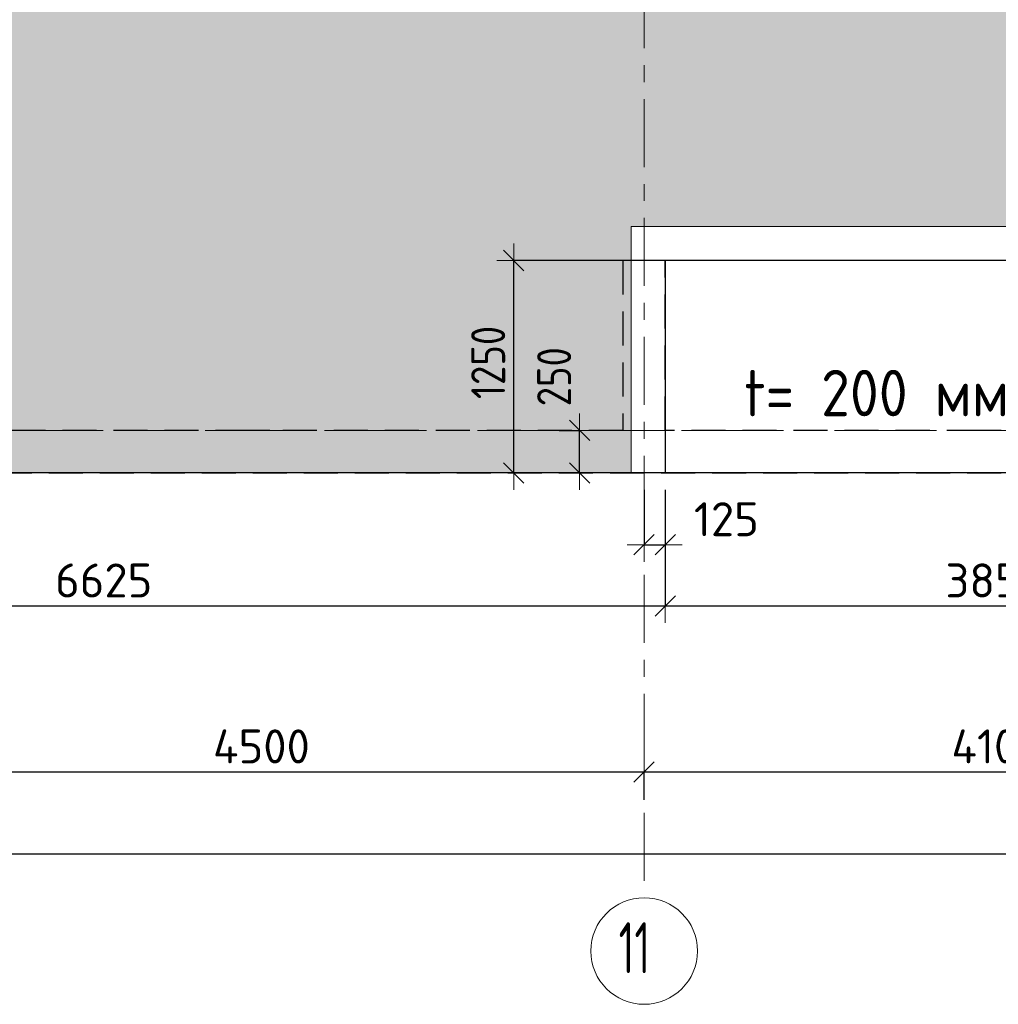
# Model space of a CAD drawing. Header units: metres. Extents: x -38 to 89, y -15 to 19.
# Tile 42 of 120: x 24.78 to 30.53, y -3.38 to 2.42. Entities that reach past the tile are written whole.
import ezdxf

# ---------------------------------------------------------------- set-up
doc = ezdxf.new("R2010")
doc.units = ezdxf.units.M
doc.header["$PDMODE"] = 65
for name, pattern in [('______11', [0.5, 0.4, -0.05, 0, -0.05]), ('______2', [0.27, 0.2, -0.07]), ('______5', [1.1, 0.8, -0.1, 0.1, -0.1])]:
    doc.linetypes.add(name, pattern=pattern)
for name, color, linetype, lineweight in [('XR$2$Осевая линия (1)', 7, '______5', 13), ('XR$2$Размерная линия (1)', 7, 'Continuous', 13), ('XR$3$Перекрытие (1)', 7, 'Continuous', 35), ('XR$3$Перекрытие (2)', 7, 'Continuous', 35), ('XR$4$Заливка', 7, 'Continuous', 13), ('XR$4$Перекрытие (1)', 7, 'Continuous', 35), ('XR$4$Перекрытие (2)', 7, 'Continuous', 35), ('XR$4$Размерная линия (1)', 7, 'Continuous', 13), ('XR$4$Текст_ примечание', 7, 'Continuous', 13), ('XR$6$Стена (1)', 7, 'Continuous', 35)]:
    doc.layers.add(name, color=color, linetype=linetype, lineweight=lineweight)
doc.styles.add('ISOCPEUR', font='txt')
doc.dimstyles.new('DIMSTYLE_3', dxfattribs={"dimtxt": 0.2, "dimasz": 0.2, "dimexe": 0, "dimexo": 0, "dimgap": 0.1, "dimtad": 2, "dimdec": 0, "dimlfac": 1000, "dimrnd": 5, "dimzin": 12, "dimdsep": 46, "dimtxsty": 'ISOCPEUR', "dimblk1": 'ALL_ML_STRICH', "dimblk2": 'ALL_ML_STRICH', "dimsah": 1, "dimcen": 0, "dimclrd": 7, "dimclre": 256, "dimclrt": 7, "dimadec": 0, "dimazin": 0, "dimtfac": 1, "dimtdec": 0, "dimtix": 1, "dimtmove": 2, "dimatfit": 3, "dimfxl": 0, "dimtzin": 0, "dimlwd": 0, "dimlwe": -3, "dimarcsym": 0})
doc.dimstyles.new('DIMSTYLE_6', dxfattribs={"dimtxt": 0.2, "dimasz": 0.2, "dimexe": 0, "dimexo": 0, "dimgap": 0.1, "dimtad": 2, "dimdec": 0, "dimlfac": 1000, "dimrnd": 5, "dimzin": 12, "dimdsep": 46, "dimtxsty": 'ISOCPEUR', "dimblk1": 'ALL_ML_STRICH', "dimblk2": 'ALL_ML_STRICH', "dimsah": 1, "dimcen": 0, "dimclrd": 7, "dimclre": 256, "dimclrt": 7, "dimadec": 0, "dimazin": 0, "dimtfac": 1, "dimtdec": 0, "dimtix": 1, "dimtmove": 2, "dimatfit": 3, "dimfxl": 0, "dimtvp": 1.2, "dimtzin": 0, "dimlwd": 0, "dimlwe": -3, "dimarcsym": 0})

# ---------------------------------------------------------------- blocks, each defined once
blk = doc.blocks.new('ALL_ML_STRICH')
at = {"color": 0, "linetype": 'ByBlock', "lineweight": -2}
for p, q in [((-0.3, -0.3), (0.3, 0.3)), ((0, -0.5), (0, 0.5)), ((-1, 0), (0.5, 0))]:
    blk.add_line(p, q, dxfattribs=at)
blk = doc.blocks.new('*D10')
at = {"layer": 'DEFPOINTS', "color": 7, "linetype": 'Continuous', "lineweight": 13, "transparency": 33554687}
for p in [(23.95, -2.009), (23.95, -2.0508), (28.45, -2.1533)]:
    blk.add_point(p, dxfattribs=at)
at = {"layer": 'XR$2$Размерная линия (1)', "color": 9, "linetype": 'Continuous', "lineweight": -2, "true_color": 0xc7c7c7, "transparency": 33554687}
for p, q in [((23.95, -2.0708), (23.95, -2.009)), ((28.45, -2.1733), (28.45, -2.009))]:
    blk.add_line(p, q, dxfattribs=at)
at = {"layer": 'XR$2$Размерная линия (1)', "color": 7, "linetype": 'Continuous', "lineweight": -2, "transparency": 33554687}
blk.add_line((23.95, -2.009), (28.45, -2.009), dxfattribs=at)
at = {"layer": 'XR$2$Размерная линия (1)', "color": 7, "linetype": 'Continuous', "lineweight": 13, "transparency": 33554687, "xscale": 0.2, "yscale": 0.2, "zscale": 0.2, "rotation": 180}
blk.add_blockref('ALL_ML_STRICH', (23.95, -2.009), dxfattribs=at)
at = {"layer": 'XR$2$Размерная линия (1)', "color": 7, "linetype": 'Continuous', "lineweight": 13, "transparency": 33554687, "xscale": 0.2, "yscale": 0.2, "zscale": 0.2}
blk.add_blockref('ALL_ML_STRICH', (28.45, -2.009), dxfattribs=at)
at = {"layer": 'XR$2$Размерная линия (1)', "color": 7, "linetype": 'Continuous', "lineweight": 13, "transparency": 33554687, "insert": (26.2, -1.859), "char_height": 0.2, "width": 0.8, "attachment_point": 5, "style": 'ISOCPEUR'}
blk.add_mtext('\\A1;{4500}', dxfattribs=at)
blk = doc.blocks.new('*D11')
at = {"layer": 'DEFPOINTS', "color": 7, "linetype": 'Continuous', "lineweight": 13, "transparency": 33554687}
for p in [(28.45, -2.009), (32.55, -2.0016), (28.45, -2.1533)]:
    blk.add_point(p, dxfattribs=at)
at = {"layer": 'XR$2$Размерная линия (1)', "color": 9, "linetype": 'Continuous', "lineweight": -2, "true_color": 0xc7c7c7, "transparency": 33554687}
for p, q in [((28.45, -2.1733), (28.45, -2.009)), ((32.55, -2.0216), (32.55, -2.009))]:
    blk.add_line(p, q, dxfattribs=at)
at = {"layer": 'XR$2$Размерная линия (1)', "color": 7, "linetype": 'Continuous', "lineweight": -2, "transparency": 33554687}
blk.add_line((28.45, -2.009), (32.55, -2.009), dxfattribs=at)
at = {"layer": 'XR$2$Размерная линия (1)', "color": 7, "linetype": 'Continuous', "lineweight": 13, "transparency": 33554687, "xscale": 0.2, "yscale": 0.2, "zscale": 0.2, "rotation": 180}
blk.add_blockref('ALL_ML_STRICH', (28.45, -2.009), dxfattribs=at)
at = {"layer": 'XR$2$Размерная линия (1)', "color": 7, "linetype": 'Continuous', "lineweight": 13, "transparency": 33554687, "xscale": 0.2, "yscale": 0.2, "zscale": 0.2}
blk.add_blockref('ALL_ML_STRICH', (32.55, -2.009), dxfattribs=at)
at = {"layer": 'XR$2$Размерная линия (1)', "color": 7, "linetype": 'Continuous', "lineweight": 13, "transparency": 33554687, "insert": (30.52, -1.859), "char_height": 0.2, "width": 0.8, "attachment_point": 5, "style": 'ISOCPEUR'}
blk.add_mtext('\\A1;{4100}', dxfattribs=at)
blk = doc.blocks.new('*D18')
at = {"layer": 'DEFPOINTS', "color": 7, "linetype": 'Continuous', "lineweight": 13, "transparency": 33554687}
for p in [(0.5, -2.3633), (61.6, -2.4001), (0.5, -2.4901)]:
    blk.add_point(p, dxfattribs=at)
at = {"layer": 'XR$2$Размерная линия (1)', "color": 9, "linetype": 'Continuous', "lineweight": -2, "true_color": 0xc7c7c7, "transparency": 33554687}
for p, q in [((0.5, -2.3833), (0.5, -2.4901)), ((61.6, -2.4201), (61.6, -2.4901))]:
    blk.add_line(p, q, dxfattribs=at)
at = {"layer": 'XR$2$Размерная линия (1)', "color": 7, "linetype": 'Continuous', "lineweight": -2, "transparency": 33554687}
blk.add_line((0.5, -2.4901), (61.6, -2.4901), dxfattribs=at)
at = {"layer": 'XR$2$Размерная линия (1)', "color": 7, "linetype": 'Continuous', "lineweight": 13, "transparency": 33554687, "xscale": 0.2, "yscale": 0.2, "zscale": 0.2, "rotation": 180}
blk.add_blockref('ALL_ML_STRICH', (0.5, -2.4901), dxfattribs=at)
at = {"layer": 'XR$2$Размерная линия (1)', "color": 7, "linetype": 'Continuous', "lineweight": 13, "transparency": 33554687, "xscale": 0.2, "yscale": 0.2, "zscale": 0.2}
blk.add_blockref('ALL_ML_STRICH', (61.6, -2.4901), dxfattribs=at)
at = {"layer": 'XR$2$Размерная линия (1)', "color": 7, "linetype": 'Continuous', "lineweight": 13, "transparency": 33554687, "insert": (31.1, -2.3401), "char_height": 0.2, "width": 1, "attachment_point": 5, "style": 'ISOCPEUR'}
blk.add_mtext('\\A1;{61100}', dxfattribs=at)
blk = doc.blocks.new('*D44')
at = {"layer": 'DEFPOINTS', "color": 7, "linetype": 'Continuous', "lineweight": 13, "transparency": 33554687}
for p in [(28.45, -0.25), (28.575, -0.25), (28.45, -0.6724)]:
    blk.add_point(p, dxfattribs=at)
at = {"layer": 'XR$4$Размерная линия (1)', "color": 9, "linetype": 'Continuous', "lineweight": -2, "true_color": 0xc7c7c7, "transparency": 33554687}
for p, q in [((28.45, -0.35), (28.45, -0.6724)), ((28.575, -0.35), (28.575, -0.6724))]:
    blk.add_line(p, q, dxfattribs=at)
at = {"layer": 'XR$4$Размерная линия (1)', "color": 7, "linetype": 'Continuous', "lineweight": -2, "transparency": 33554687}
blk.add_line((28.45, -0.6724), (28.575, -0.6724), dxfattribs=at)
at = {"layer": 'XR$4$Размерная линия (1)', "color": 7, "linetype": 'Continuous', "lineweight": 13, "transparency": 33554687, "xscale": 0.2, "yscale": 0.2, "zscale": 0.2, "rotation": 180}
blk.add_blockref('ALL_ML_STRICH', (28.45, -0.6724), dxfattribs=at)
at = {"layer": 'XR$4$Размерная линия (1)', "color": 7, "linetype": 'Continuous', "lineweight": 13, "transparency": 33554687, "xscale": 0.2, "yscale": 0.2, "zscale": 0.2}
blk.add_blockref('ALL_ML_STRICH', (28.575, -0.6724), dxfattribs=at)
at = {"layer": 'XR$4$Размерная линия (1)', "color": 7, "linetype": 'Continuous', "lineweight": 13, "transparency": 33554687, "insert": (28.9345, -0.5224), "char_height": 0.2, "width": 0.6, "attachment_point": 5, "style": 'ISOCPEUR'}
blk.add_mtext('\\A1;{125}', dxfattribs=at)
blk = doc.blocks.new('*D337')
at = {"layer": 'DEFPOINTS', "color": 7, "linetype": 'Continuous', "lineweight": 13, "transparency": 33554687}
for p in [(28.0501, 0), (28.0346, -0.25), (28.0713, -0.25)]:
    blk.add_point(p, dxfattribs=at)
at = {"layer": 'XR$4$Размерная линия (1)', "color": 9, "linetype": 'Continuous', "lineweight": -2, "true_color": 0xc7c7c7, "transparency": 33554687}
for p, q in [((27.9501, 0), (28.0713, 0)), ((28.0713, -0.25), (28.0713, -0.25))]:
    blk.add_line(p, q, dxfattribs=at)
at = {"layer": 'XR$4$Размерная линия (1)', "color": 7, "linetype": 'Continuous', "lineweight": -2, "transparency": 33554687}
blk.add_line((28.0713, -0.25), (28.0713, 0), dxfattribs=at)
at = {"layer": 'XR$4$Размерная линия (1)', "color": 7, "linetype": 'Continuous', "lineweight": 13, "transparency": 33554687, "xscale": 0.2, "yscale": 0.2, "zscale": 0.2}
for p, rotation in [((28.0713, 0), 90), ((28.0713, -0.25), 270)]:
    blk.add_blockref('ALL_ML_STRICH', p, dxfattribs=dict(at, rotation=rotation))
at = {"layer": 'XR$4$Размерная линия (1)', "color": 7, "linetype": 'Continuous', "lineweight": 13, "transparency": 33554687, "insert": (27.9215, 0.3161), "char_height": 0.2, "width": 0.5, "attachment_point": 5, "rotation": 90, "style": 'ISOCPEUR'}
blk.add_mtext('\\W0.83;\\A1;{250}', dxfattribs=at)
blk = doc.blocks.new('*D338')
at = {"layer": 'DEFPOINTS', "color": 7, "linetype": 'Continuous', "lineweight": 13, "transparency": 33554687}
for p in [(28.575, 1), (27.6835, -0.25), (28.1745, -0.25)]:
    blk.add_point(p, dxfattribs=at)
at = {"layer": 'XR$4$Размерная линия (1)', "color": 9, "linetype": 'Continuous', "lineweight": -2, "true_color": 0xc7c7c7, "transparency": 33554687}
for p, q in [((28.475, 1), (27.6835, 1)), ((28.0745, -0.25), (27.6835, -0.25))]:
    blk.add_line(p, q, dxfattribs=at)
at = {"layer": 'XR$4$Размерная линия (1)', "color": 7, "linetype": 'Continuous', "lineweight": -2, "transparency": 33554687}
blk.add_line((27.6835, -0.25), (27.6835, 1), dxfattribs=at)
at = {"layer": 'XR$4$Размерная линия (1)', "color": 7, "linetype": 'Continuous', "lineweight": 13, "transparency": 33554687, "xscale": 0.2, "yscale": 0.2, "zscale": 0.2}
for p, rotation in [((27.6835, 1), 90), ((27.6835, -0.25), 270)]:
    blk.add_blockref('ALL_ML_STRICH', p, dxfattribs=dict(at, rotation=rotation))
at = {"layer": 'XR$4$Размерная линия (1)', "color": 7, "linetype": 'Continuous', "lineweight": 13, "transparency": 33554687, "insert": (27.5335, 0.4), "char_height": 0.2, "width": 0.666667, "attachment_point": 5, "rotation": 90, "style": 'ISOCPEUR'}
blk.add_mtext('\\W0.83;\\A1;{1250}', dxfattribs=at)
blk = doc.blocks.new('*D482')
at = {"layer": 'DEFPOINTS', "color": 7, "linetype": 'Continuous', "lineweight": 13, "transparency": 33554687}
for p in [(21.95, -0.25), (28.575, -0.25), (21.95, -1.0326)]:
    blk.add_point(p, dxfattribs=at)
at = {"layer": 'XR$4$Размерная линия (1)', "color": 9, "linetype": 'Continuous', "lineweight": -2, "true_color": 0xc7c7c7, "transparency": 33554687}
for p, q in [((21.95, -0.35), (21.95, -1.0326)), ((28.575, -0.35), (28.575, -1.0326))]:
    blk.add_line(p, q, dxfattribs=at)
at = {"layer": 'XR$4$Размерная линия (1)', "color": 7, "linetype": 'Continuous', "lineweight": -2, "transparency": 33554687}
blk.add_line((21.95, -1.0326), (28.575, -1.0326), dxfattribs=at)
at = {"layer": 'XR$4$Размерная линия (1)', "color": 7, "linetype": 'Continuous', "lineweight": 13, "transparency": 33554687, "xscale": 0.2, "yscale": 0.2, "zscale": 0.2, "rotation": 180}
blk.add_blockref('ALL_ML_STRICH', (21.95, -1.0326), dxfattribs=at)
at = {"layer": 'XR$4$Размерная линия (1)', "color": 7, "linetype": 'Continuous', "lineweight": 13, "transparency": 33554687, "xscale": 0.2, "yscale": 0.2, "zscale": 0.2}
blk.add_blockref('ALL_ML_STRICH', (28.575, -1.0326), dxfattribs=at)
at = {"layer": 'XR$4$Размерная линия (1)', "color": 7, "linetype": 'Continuous', "lineweight": 13, "transparency": 33554687, "insert": (25.2725, -0.8826), "char_height": 0.2, "width": 0.8, "attachment_point": 5, "style": 'ISOCPEUR'}
blk.add_mtext('\\A1;{6625}', dxfattribs=at)
blk = doc.blocks.new('*D483')
at = {"layer": 'DEFPOINTS', "color": 7, "linetype": 'Continuous', "lineweight": 13, "transparency": 33554687}
for p in [(28.575, -0.25), (32.425, -0.25), (28.575, -1.0326)]:
    blk.add_point(p, dxfattribs=at)
at = {"layer": 'XR$4$Размерная линия (1)', "color": 9, "linetype": 'Continuous', "lineweight": -2, "true_color": 0xc7c7c7, "transparency": 33554687}
for p, q in [((28.575, -0.35), (28.575, -1.0326)), ((32.425, -0.35), (32.425, -1.0326))]:
    blk.add_line(p, q, dxfattribs=at)
at = {"layer": 'XR$4$Размерная линия (1)', "color": 7, "linetype": 'Continuous', "lineweight": -2, "transparency": 33554687}
blk.add_line((28.575, -1.0326), (32.425, -1.0326), dxfattribs=at)
at = {"layer": 'XR$4$Размерная линия (1)', "color": 7, "linetype": 'Continuous', "lineweight": 13, "transparency": 33554687, "xscale": 0.2, "yscale": 0.2, "zscale": 0.2, "rotation": 180}
blk.add_blockref('ALL_ML_STRICH', (28.575, -1.0326), dxfattribs=at)
at = {"layer": 'XR$4$Размерная линия (1)', "color": 7, "linetype": 'Continuous', "lineweight": 13, "transparency": 33554687, "xscale": 0.2, "yscale": 0.2, "zscale": 0.2}
blk.add_blockref('ALL_ML_STRICH', (32.425, -1.0326), dxfattribs=at)
at = {"layer": 'XR$4$Размерная линия (1)', "color": 7, "linetype": 'Continuous', "lineweight": 13, "transparency": 33554687, "insert": (30.51, -0.8826), "char_height": 0.2, "width": 0.8, "attachment_point": 5, "style": 'ISOCPEUR'}
blk.add_mtext('\\A1;{3850}', dxfattribs=at)

msp = doc.modelspace()

# ---------------------------------------------------------------- hatches: boundary and pattern name
at = {"layer": 'XR$4$Заливка', "linetype": 'Continuous', "lineweight": 13, "true_color": 0xf1f1f1, "transparency": 33554687}
h = msp.add_hatch(color=7, dxfattribs=at)
h.paths.add_polyline_path([(16.1, 14.59), (16.1, 16.65), (7.2, 16.65), (7.2, 15.4), (1.8, 15.4), (1.8, 16.65), (0.25, 16.65), (0.25, 14.05), (0.175, 14.05), (0.175, -0.25), (6.45, -0.25), (6.45, 0.95), (11.85, 0.95), (11.85, -0.25), (16.75, -0.25), (16.75, 0.95), (22.15, 0.95), (22.15, -0.25), (28.375, -0.25), (28.375, 1.2), (32.625, 1.2), (32.625, -0.25), (32.675, -0.25), (32.675, 16.65), (32.625, 16.65), (32.625, 15.4), (26.03, 15.4), (26.03, 16.65), (23.6503, 16.65), (23.6503, 11.79), (21.88, 11.79), (21.88, 16.65), (19.08, 16.65), (19.08, 14.59)])
h.paths.add_polyline_path([(27.93, 14.15), (28.13, 14.15), (28.13, 13.75), (27.93, 13.75)], flags=16)
h.paths.add_polyline_path([(28.33, 10), (28.33, 10.4), (28.53, 10.4), (28.53, 10)], flags=16)
h.paths.add_polyline_path([(28.33, 11.6), (28.53, 11.6), (28.53, 11.2), (28.33, 11.2)], flags=16)
h.paths.add_polyline_path([(28.33, 12.8), (28.53, 12.8), (28.53, 12.4), (28.33, 12.4)], flags=16)
h.paths.add_polyline_path([(21.68, 15.675), (21.73, 15.675), (21.73, 15.625), (21.68, 15.625)], flags=16)
h.paths.add_polyline_path([(21.63, 16.2), (21.53, 16.2), (21.53, 16.4), (21.63, 16.4)], flags=16)
h.paths.add_polyline_path([(1.3, 7.2), (1.3, 7.15), (1.25, 7.15), (1.25, 7.2)], flags=16)
h.paths.add_polyline_path([(30.3763, 5.6203), (30.3523, 5.6281), (30.3319, 5.643), (30.3171, 5.6634), (30.3093, 5.6874), (30.3093, 5.7126), (30.3171, 5.7366), (30.3319, 5.757), (30.3523, 5.7719), (30.3763, 5.7797), (30.4016, 5.7797), (30.4256, 5.7719), (30.446, 5.757), (30.4608, 5.7366), (30.4686, 5.7126), (30.4686, 5.6874), (30.4608, 5.6634), (30.446, 5.643), (30.4256, 5.6281), (30.4016, 5.6203)], flags=16)
h.paths.add_polyline_path([(1.3, 7.45), (1.3, 7.4), (1.25, 7.4), (1.25, 7.45)], flags=16)
h.paths.add_polyline_path([(12.75, 10.1), (12.7, 10.1), (12.7, 10.15), (12.75, 10.15)], flags=16)
h.paths.add_polyline_path([(12.75, 10.65), (12.7, 10.65), (12.7, 10.7), (12.75, 10.7)], flags=16)
h.paths.add_polyline_path([(29.87, 9.6), (29.87, 9.2), (29.67, 9.2), (29.67, 9.6)], flags=16)
h.paths.add_polyline_path([(32.05, 8.93), (32.45, 8.93), (32.45, 8.53), (32.05, 8.53)], flags=16)
h.paths.add_polyline_path([(32.25, 5.54), (32.45, 5.54), (32.45, 5.14), (32.25, 5.14)], flags=16)
h.paths.add_polyline_path([(32.25, 5.82), (32.45, 5.82), (32.45, 5.62), (32.25, 5.62)], flags=16)
h.paths.add_polyline_path([(4.4, 14.95), (4.2, 14.95), (4.2, 15.35), (4.4, 15.35)], flags=16)
h.paths.add_polyline_path([(4.8, 15.35), (4.8, 14.95), (4.6, 14.95), (4.6, 15.35)], flags=16)
h.paths.add_polyline_path([(12.475, 9.2), (12.125, 9.2), (12.125, 9.4), (12.475, 9.4)], flags=16)
h.paths.add_polyline_path([(4.94, 7.2), (4.94, 6.8), (4.54, 6.8), (4.54, 7.2)], flags=16)
h.paths.add_polyline_path([(14.0049, 9.3), (13.6049, 9.3), (13.6049, 9.7), (14.0049, 9.7)], flags=16)
h.paths.add_polyline_path([(14.25, 7.1), (13.85, 7.1), (13.85, 7.32), (14.25, 7.32)], flags=16)
h.paths.add_polyline_path([(19.35, 1), (19.15, 1), (19.15, 1.4), (19.35, 1.4)], flags=16)
h.paths.add_polyline_path([(19.35, 4.32), (19.3, 4.32), (19.3, 4.37), (19.35, 4.37)], flags=16)
h.paths.add_polyline_path([(19.75, 1), (19.55, 1), (19.55, 1.4), (19.75, 1.4)], flags=16)
h.paths.add_polyline_path([(21.45, 7.2), (21.45, 6.85), (21.25, 6.85), (21.25, 7.2)], flags=16)
h.paths.add_polyline_path([(21.65, 6.87), (21.65, 7.27), (22.05, 7.27), (22.05, 6.87)], flags=16)
h.paths.add_polyline_path([(19.35, 4.92), (19.35, 4.87), (19.3, 4.87), (19.3, 4.92)], flags=16)
h.paths.add_polyline_path([(22.795, 9.52), (23.295, 9.52), (23.295, 9.36), (22.795, 9.36)], flags=16)
h.paths.add_polyline_path([(19.325, 7.2), (19.325, 6.85), (19.125, 6.85), (19.125, 7.2)], flags=16)
h.paths.add_polyline_path([(16.17, 4.72), (16.17, 5.12), (16.57, 5.12), (16.57, 4.72)], flags=16)
h.paths.add_polyline_path([(22.58, 9.505), (22.58, 9.125), (21.88, 9.125), (21.88, 9.505)], flags=16)
h.paths.add_polyline_path([(8.85, 1), (8.85, 1.4), (9.05, 1.4), (9.05, 1)], flags=16)
h.paths.add_polyline_path([(9.25, 1.4), (9.45, 1.4), (9.45, 1), (9.25, 1)], flags=16)
h.paths.add_polyline_path([(23.445, 9.36), (23.445, 9.52), (23.715, 9.52), (23.715, 9.36)], flags=16)
h.paths.add_polyline_path([(23.8, 4.92), (23.85, 4.92), (23.85, 4.87), (23.8, 4.87)], flags=16)
h.paths.add_polyline_path([(25.98, 16.4), (25.98, 16.3), (25.78, 16.3), (25.78, 16.4)], flags=16)
h.paths.add_polyline_path([(26.233, 4.8037), (26.2181, 4.8241), (26.2103, 4.8481), (26.2103, 4.8733), (26.2181, 4.8973), (26.233, 4.9177), (26.2534, 4.9326), (26.2774, 4.9404), (26.3026, 4.9404), (26.3266, 4.9326), (26.347, 4.9177), (26.3619, 4.8973), (26.3697, 4.8733), (26.3697, 4.8481), (26.3619, 4.8241), (26.347, 4.8037), (26.3266, 4.7888), (26.3026, 4.781), (26.2774, 4.781), (26.2534, 4.7888)], flags=16)
h.paths.add_polyline_path([(25.85, 6.87), (25.85, 7.27), (26.25, 7.27), (26.25, 6.87)], flags=16)
h.paths.add_polyline_path([(23.85, 4.37), (23.85, 4.32), (23.8, 4.32), (23.8, 4.37)], flags=16)
h.paths.add_polyline_path([(26.23, 14.6), (26.43, 14.6), (26.43, 14.2), (26.23, 14.2)], flags=16)
h.paths.add_polyline_path([(5.73, 10.925), (5.73, 10.675), (5.48, 10.675), (5.48, 10.925)], flags=16)
h.paths.add_polyline_path([(6.1, 11.5), (6.3, 11.5), (6.3, 11.15), (6.1, 11.15)], flags=16)
h.paths.add_polyline_path([(6.02, 11.5), (6.02, 11.1), (5.62, 11.1), (5.62, 11.5)], flags=16)
h.paths.add_polyline_path([(5.2, 11.5), (5.4, 11.5), (5.4, 11.15), (5.2, 11.15)], flags=16)
h.paths.add_polyline_path([(7.7499, 11.775), (7.7499, 11.725), (7.6999, 11.725), (7.6999, 11.775)], flags=16)
h.paths.add_polyline_path([(12.1, 11.48), (12.1, 11.88), (12.5, 11.88), (12.5, 11.48)], flags=16)
h.paths.add_polyline_path([(26.23, 15.2), (26.43, 15.2), (26.43, 14.8), (26.23, 14.8)], flags=16)
h.paths.add_polyline_path([(26.23, 13), (26.23, 13.4), (26.43, 13.4), (26.43, 13)], flags=16)
h.paths.add_polyline_path([(26.23, 9.53), (26.63, 9.53), (26.63, 9.13), (26.23, 9.13)], flags=16)
h.paths.add_polyline_path([(23.625, 6.47), (23.625, 6.67), (23.825, 6.67), (23.825, 6.47)], flags=16)
h.paths.add_polyline_path([(23.51, 7.17), (23.91, 7.17), (23.91, 6.87), (23.51, 6.87)], flags=16)
h.paths.add_polyline_path([(21.6895, 4.8733), (21.6895, 4.8481), (21.6817, 4.8241), (21.6669, 4.8037), (21.6465, 4.7888), (21.6225, 4.781), (21.5973, 4.781), (21.5733, 4.7888), (21.5528, 4.8037), (21.538, 4.8241), (21.5302, 4.8481), (21.5302, 4.8733), (21.538, 4.8973), (21.5528, 4.9177), (21.5733, 4.9326), (21.5973, 4.9404), (21.6225, 4.9404), (21.6465, 4.9326), (21.6669, 4.9177), (21.6817, 4.8973)], flags=16)
h.paths.add_polyline_path([(28.33, 13.4), (28.53, 13.4), (28.53, 13), (28.33, 13)], flags=16)
h.paths.add_polyline_path([(13.85, 5.21), (13.85, 5.56), (14.05, 5.56), (14.05, 5.21)], flags=16)
h.paths.add_polyline_path([(13.65, 5.42), (13.65, 5.02), (13.25, 5.02), (13.25, 5.42)], flags=16)
h.paths.add_polyline_path([(13.85, 4.68), (13.85, 5.13), (14.1, 5.13), (14.1, 4.68)], flags=16)
h.paths.add_polyline_path([(13.65, 4.9), (13.65, 4.7), (13.3, 4.7), (13.3, 4.9)], flags=16)
h.paths.add_polyline_path([(16.46, 7.55), (16.46, 7.9), (16.66, 7.9), (16.66, 7.55)], flags=16)
h.paths.add_polyline_path([(11.4302, 5.0967), (11.438, 5.0727), (11.438, 5.0475), (11.4302, 5.0235), (11.4153, 5.003), (11.3949, 4.9882), (11.3709, 4.9804), (11.3457, 4.9804), (11.3217, 4.9882), (11.3013, 5.003), (11.2864, 5.0235), (11.2786, 5.0475), (11.2786, 5.0727), (11.2864, 5.0967), (11.3013, 5.1171), (11.3217, 5.132), (11.3457, 5.1398), (11.3709, 5.1398), (11.3949, 5.132), (11.4153, 5.1171)], flags=16)
h.paths.add_polyline_path([(9.25, 4.0881), (9.35, 4.0881), (9.35, 3.8881), (9.25, 3.8881)], flags=16)
h.paths.add_polyline_path([(8.3403, 3.521), (8.5403, 3.521), (8.5403, 3.421), (8.3403, 3.421)], flags=16)
h.paths.add_polyline_path([(15.37, 7.1), (15.37, 7.3), (15.57, 7.3), (15.57, 7.1)], flags=16)
h.paths.add_polyline_path([(17.11, 7.65), (17.11, 7.4), (16.86, 7.4), (16.86, 7.65)], flags=16)
h.paths.add_polyline_path([(16.37, 7.3), (16.57, 7.3), (16.57, 7.1), (16.37, 7.1)], flags=16)
h.paths.add_polyline_path([(13.65, 5.7), (13.65, 5.5), (13.3, 5.5), (13.3, 5.7)], flags=16)
h.paths.add_polyline_path([(28.33, 13.6), (28.33, 14), (28.53, 14), (28.53, 13.6)], flags=16)
h.paths.add_polyline_path([(9.275, 6.87), (9.325, 6.87), (9.325, 6.82), (9.275, 6.82)], flags=16)
h.paths.add_polyline_path([(16.86, 9.09), (16.86, 9.49), (17.26, 9.49), (17.26, 9.09)], flags=16)
h.paths.add_polyline_path([(12.7, 7.75), (12.9, 7.75), (12.9, 7.4), (12.7, 7.4)], flags=16)
h.paths.add_polyline_path([(9.275, 6.32), (9.325, 6.32), (9.325, 6.27), (9.275, 6.27)], flags=16)
h.paths.add_polyline_path([(17.5, 9.28), (17.5, 9.08), (17.3, 9.08), (17.3, 9.28)], flags=16)
h.paths.add_polyline_path([(16.86, 8.8), (16.86, 9), (17.21, 9), (17.21, 8.8)], flags=16)
h.paths.add_polyline_path([(18.38, 9.485), (18.63, 9.485), (18.63, 9.235), (18.38, 9.235)], flags=16)
h.paths.add_polyline_path([(8.7, 5.18), (8.7, 5.38), (9.05, 5.38), (9.05, 5.18)], flags=16)
h.paths.add_polyline_path([(28.53, 15.2), (28.53, 14.8), (28.33, 14.8), (28.33, 15.2)], flags=16)
h.paths.add_polyline_path([(4.265, 12.51), (4.265, 12.71), (4.365, 12.71), (4.365, 12.51)], flags=16)
h.paths.add_polyline_path([(4.635, 12.19), (4.735, 12.19), (4.735, 11.99), (4.635, 11.99)], flags=16)
h.paths.add_polyline_path([(7.1499, 11.725), (7.1499, 11.775), (7.1999, 11.775), (7.1999, 11.725)], flags=16)
h.paths.add_polyline_path([(18.68, 14.54), (18.88, 14.54), (18.88, 14.14), (18.68, 14.14)], flags=16)
h.paths.add_polyline_path([(28.33, 14.6), (28.53, 14.6), (28.53, 14.2), (28.33, 14.2)], flags=16)
h.paths.add_polyline_path([(0.535, 9.09), (0.635, 9.09), (0.635, 8.89), (0.535, 8.89)], flags=16)
h.paths.add_polyline_path([(26.23, 13.6), (26.23, 14), (26.43, 14), (26.43, 13.6)], flags=16)
h.paths.add_polyline_path([(0.535, 6.41), (0.635, 6.41), (0.635, 6.21), (0.535, 6.21)], flags=16)
h.paths.add_polyline_path([(7.815, 9.22), (7.815, 9.38), (8.475, 9.38), (8.475, 9.22)], flags=16)
h.paths.add_polyline_path([(0.7, 7.45), (0.75, 7.45), (0.75, 7.4), (0.7, 7.4)], flags=16)
h.paths.add_polyline_path([(8.645, 9.38), (9.115, 9.38), (9.115, 9.22), (8.645, 9.22)], flags=16)
h.paths.add_polyline_path([(0.75, 7.2), (0.75, 7.15), (0.7, 7.15), (0.7, 7.2)], flags=16)

# ---------------------------------------------------------------- linework, layer by layer
at = {"layer": 'XR$2$Осевая линия (1)', "color": 253, "linetype": '______11', "lineweight": 13, "true_color": 0xa0a0a0, "transparency": 33554687}
for p, q in [((28.45, -2.65), (28.45, 8.92)), ((-2.63, 0), (62.6, 0))]:
    msp.add_line(p, q, dxfattribs=at)
at = {"layer": 'XR$2$Осевая линия (1)', "color": 7, "linetype": 'Continuous', "lineweight": 13, "transparency": 33554687}
msp.add_circle((28.4509, -3.0629), 0.3134, dxfattribs=at)
at = {"layer": 'XR$3$Перекрытие (1)', "color": 7, "linetype": 'Continuous', "lineweight": 13, "transparency": 33554687}
for p, q in [((28.575, -0.25), (28.575, 1)), ((28.575, 1), (32.425, 1)), ((21.95, -0.25), (28.575, -0.25))]:
    msp.add_line(p, q, dxfattribs=at)
at = {"layer": 'XR$3$Перекрытие (2)', "color": 7, "linetype": 'Continuous', "lineweight": 13, "transparency": 33554687}
for p, q in [((28.375, 1.2), (28.375, -0.25)), ((32.625, 1.2), (28.375, 1.2)), ((28.375, -0.25), (32.625, -0.25))]:
    msp.add_line(p, q, dxfattribs=at)
at = {"layer": 'XR$4$Перекрытие (1)', "color": 7, "linetype": 'Continuous', "lineweight": 25, "transparency": 33554687}
for p, q in [((28.575, 1), (28.575, -0.25)), ((32.425, 1), (28.575, 1)), ((28.575, -0.25), (21.95, -0.25))]:
    msp.add_line(p, q, dxfattribs=at)
at = {"layer": 'XR$4$Перекрытие (2)', "color": 7, "linetype": '______2', "lineweight": 18, "transparency": 33554687}
for p, q in [((28.375, -0.25), (28.375, 1.2)), ((28.375, 1.2), (32.625, 1.2))]:
    msp.add_line(p, q, dxfattribs=at)
at = {"layer": 'XR$4$Перекрытие (2)', "color": 7, "linetype": 'Continuous', "lineweight": 25, "transparency": 33554687}
msp.add_line((32.425, -0.25), (28.375, -0.25), dxfattribs=at)
at = {"layer": 'XR$6$Стена (1)', "color": 253, "linetype": '______2', "lineweight": -3, "true_color": 0xa0a0a0, "transparency": 33554687}
for p, q in [((28.575, 1), (28.325, 1)), ((28.325, 1), (28.325, 0)), ((28.575, 1), (28.495, 1)), ((28.575, 0), (28.575, 1)), ((26.13, 0), (24.075, 0)), ((26.25, 0), (26.13, 0)), ((28.325, 0), (26.25, 0)), ((30.43, 0), (28.575, 0)), ((30.55, 0), (30.43, 0)), ((19.55, -0.25), (32.675, -0.25))]:
    msp.add_line(p, q, dxfattribs=at)

# ---------------------------------------------------------------- texts
at = {"layer": 'XR$2$Осевая линия (1)', "color": 7, "linetype": 'Continuous', "lineweight": 13, "transparency": 33554687, "insert": (28.3009, -3.1934), "char_height": 0.3, "width": 0.39375, "attachment_point": 7, "style": 'ISOCPEUR'}
msp.add_mtext('\\W0.62;11', dxfattribs=at)
at = {"layer": 'XR$4$Текст_ примечание', "color": 7, "linetype": 'Continuous', "lineweight": 13, "transparency": 33554687, "insert": (29.0383, 0.0835), "char_height": 0.273, "width": 1.65894, "attachment_point": 7, "style": 'ISOCPEUR'}
msp.add_mtext('\\A1;{\\fISOCPEUR|i0|b0;\\H0.273000;\\W0.909091;\\C7;t= 200 мм}\\P', dxfattribs=at)

# ---------------------------------------------------------------- dimensions: what is measured, and where the dimension line sits
at = {"layer": 'XR$2$Размерная линия (1)', "color": 7, "linetype": 'Continuous', "lineweight": 13, "transparency": 33554687}
for base, p1, p2, picture, middle in [((28.45, -2.009), (23.95, -2.0708), (28.45, -2.1733), '*D10', (26.2, -1.859)), ((32.55, -2.009), (28.45, -2.1733), (32.55, -2.0216), '*D11', (30.52, -1.859)), ((61.6, -2.4901), (0.5, -2.3833), (61.6, -2.4201), '*D18', (31.1, -2.3401))]:
    dim = msp.add_linear_dim(base=base, p1=p1, p2=p2, dimstyle='DIMSTYLE_3', override={"dimpost": '<>', "dimclrd": 7, "dimclre": 9, "dimclrt": 7, "dimlwd": 0, "dimlwe": 65533}, dxfattribs=at)
    dim.commit()
    dim.dimension.update_dxf_attribs({"geometry": picture, "text_midpoint": middle, "dimtype": 160})
at = {"layer": 'XR$4$Размерная линия (1)', "color": 7, "linetype": 'Continuous', "lineweight": 13, "transparency": 33554687}
for base, p1, p2, dimstyle, picture, middle in [((27.6835, 1), (28.0745, -0.25), (28.475, 1), 'DIMSTYLE_3', '*D338', (27.5335, 0.4)), ((28.0713, 0), (28.0713, -0.25), (27.9501, 0), 'DIMSTYLE_6', '*D337', (27.9215, 0.3161))]:
    dim = msp.add_linear_dim(base=base, p1=p1, p2=p2, angle=90, dimstyle=dimstyle, override={"dimpost": '<>', "dimclrd": 7, "dimclre": 9, "dimclrt": 7, "dimlwd": 0, "dimlwe": 65533}, dxfattribs=at)
    dim.commit()
    dim.dimension.update_dxf_attribs({"geometry": picture, "text_midpoint": middle, "dimtype": 160})
for base, p1, p2, dimstyle, picture, middle in [((28.575, -1.0326), (21.95, -0.35), (28.575, -0.35), 'DIMSTYLE_3', '*D482', (25.2725, -0.8826)), ((28.575, -0.6724), (28.45, -0.35), (28.575, -0.35), 'DIMSTYLE_6', '*D44', (28.9345, -0.5224)), ((32.425, -1.0326), (28.575, -0.35), (32.425, -0.35), 'DIMSTYLE_3', '*D483', (30.51, -0.8826))]:
    dim = msp.add_linear_dim(base=base, p1=p1, p2=p2, dimstyle=dimstyle, override={"dimpost": '<>', "dimclrd": 7, "dimclre": 9, "dimclrt": 7, "dimlwd": 0, "dimlwe": 65533}, dxfattribs=at)
    dim.commit()
    dim.dimension.update_dxf_attribs({"geometry": picture, "text_midpoint": middle, "dimtype": 160})

doc.saveas('drawing.dxf')
